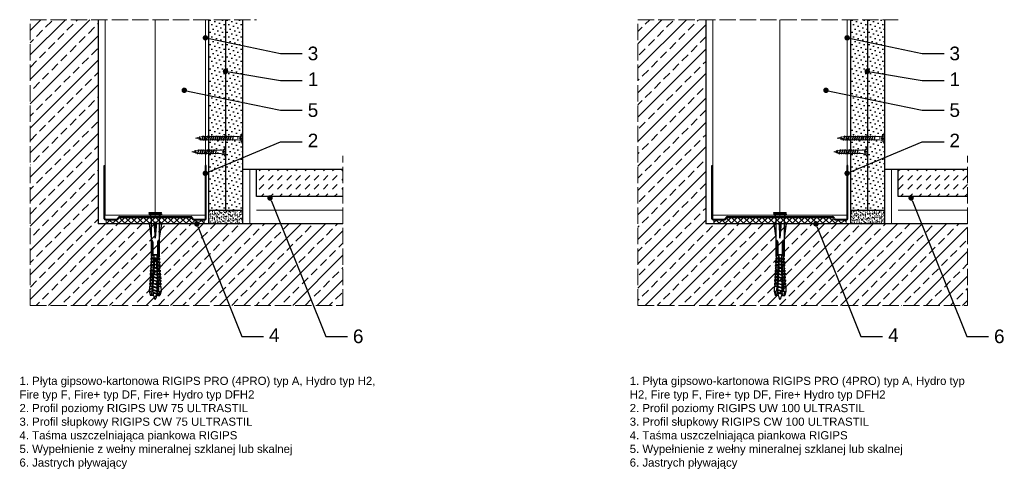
# Model space of a CAD drawing. Header units: millimetres. Extents: x 1170 to 2442, y 529 to 1564.
# Tile 2 of 3: x 1718 to 2442, y 529 to 859. Entities that reach past the tile are written whole.
import ezdxf
from ezdxf import colors
from ezdxf.entities.mleader import LeaderData, LeaderLine
from ezdxf.math import Vec2, Vec3

# ---------------------------------------------------------------- set-up
doc = ezdxf.new("R2010")
doc.units = ezdxf.units.MM
doc.linetypes.add('ACAD_ISO02W100', pattern=[15, 12, -3])
for name, color, linetype, lineweight in [('_ISOVER WELNA', 7, 'BATTING', 9), ('_RIGIPS AKCESORIA', 7, 'Continuous', 18), ('_RIGIPS G-K', 7, 'Continuous', 25), ('_RIGIPS PROFIL', 7, 'Continuous', 18), ('KRESKOWANIE', 7, 'Continuous', 9), ('OPISY', 7, 'Continuous', 9), ('PRZERYWANA', 7, 'ACAD_ISO02W100', 9)]:
    doc.layers.add(name, color=color, linetype=linetype, lineweight=lineweight)
doc.styles.get("Standard").update_dxf_attribs({"font": 'arial.ttf'})
doc.linetypes.add('BATTING', pattern='A,0.00254,-2.54,[134,ltypeshp.shx,S=2.54,R=0,X=-2.54,Y=0],-5.08,[134,ltypeshp.shx,S=2.54,R=180,X=2.54,Y=0],-2.54', length=10.16254)

# ---------------------------------------------------------------- blocks, each defined once
blk = doc.blocks.new('UW 75 ULTRASTIL')
h = blk.add_hatch()
h.set_pattern_fill('ANSI31', color=256, scale=0.5, style=0)
h.paths.add_polyline_path([(-11.93, 0.56), (-11.6, 1.24, -0.286951), (-10.7, 1.8), (10.18, 1.8), (41.3, 1.8, -0.286951), (42.2, 1.24), (42.53, 0.56, 0.286951), (43.43, 0), (52, 0, 0.414214), (52.8, 0.8), (52.8, 40), (52.25, 40), (52.25, 0.8, -0.414214), (52, 0.55), (43.77, 0.55, -0.286951), (42.87, 1.11), (42.54, 1.79, 0.286951), (41.64, 2.35), (-11.04, 2.35, 0.286951), (-11.94, 1.79), (-12.27, 1.11, -0.286951), (-13.17, 0.55), (-21.4, 0.55, -0.414214), (-21.65, 0.8), (-21.65, 40), (-22.2, 40), (-22.2, 0.8, 0.414214), (-21.4, 0), (-12.83, 0, 0.286951)])
for p, q in [((-22.2, 0.8), (-22.2, 40)), ((-22.2, 40), (-21.65, 40)), ((-21.65, 0.8), (-21.65, 40)), ((52.25, 0.8), (52.25, 40)), ((52.8, 40), (52.25, 40)), ((52.8, 0.8), (52.8, 40)), ((-21.4, 0.55), (-13.17, 0.55)), ((-21.4, 0), (-12.83, 0)), ((-12.27, 1.11), (-11.94, 1.79)), ((-11.93, 0.56), (-11.6, 1.24)), ((-11.04, 2.35), (41.64, 2.35)), ((-10.7, 1.8), (41.3, 1.8)), ((42.53, 0.56), (42.2, 1.24)), ((42.87, 1.11), (42.54, 1.79)), ((43.43, 0), (52, 0)), ((43.77, 0.55), (52, 0.55))]:
    blk.add_line(p, q)
for centre, radius, start, end in [((-21.4, 0.8), 0.8, 180, 270), ((-21.4, 0.8), 0.25, 180, 270), ((-13.17, 1.55), 1, 270, 334.04349), ((-12.83, 1), 1, 270, 334.04349), ((-11.04, 1.35), 1, 90, 154.04349), ((-10.7, 0.8), 1, 90, 154.04349), ((41.3, 0.8), 1, 25.95651, 90), ((41.64, 1.35), 1, 25.95651, 90), ((43.43, 1), 1, 205.95651, 270), ((43.77, 1.55), 1, 205.95651, 270), ((52, 0.8), 0.8, 270, 0), ((52, 0.8), 0.25, 270, 0)]:
    blk.add_arc(centre, radius, start, end)
blk = doc.blocks.new('UW 100 ULTRASTIL')
h = blk.add_hatch()
h.set_pattern_fill('ANSI31', color=256, scale=0.5, style=0)
h.paths.add_polyline_path([(166.82, 2.35), (89.14, 2.35, 0.286951), (88.24, 1.79), (87.91, 1.11, -0.286951), (87.01, 0.55), (78.78, 0.55, -0.414214), (78.53, 0.8), (78.53, 40), (77.98, 40), (77.98, 0.8, 0.414214), (78.78, 0), (87.35, 0, 0.286951), (88.25, 0.56), (88.58, 1.24, -0.286951), (89.48, 1.8), (166.48, 1.8, -0.286951), (167.38, 1.24), (167.71, 0.56, 0.286951), (168.61, 0), (177.18, 0, 0.414214), (177.98, 0.8), (177.98, 40), (177.43, 40), (177.43, 0.8, -0.414214), (177.18, 0.55), (168.95, 0.55, -0.286951), (168.05, 1.11), (167.72, 1.79, 0.286951)])
for p, q in [((77.98, 0.8), (77.98, 40)), ((77.98, 40), (78.53, 40)), ((78.53, 0.8), (78.53, 40)), ((177.43, 0.8), (177.43, 40)), ((177.98, 40), (177.43, 40)), ((177.98, 0.8), (177.98, 40)), ((78.78, 0.55), (87.01, 0.55)), ((78.78, 0), (87.35, 0)), ((87.91, 1.11), (88.24, 1.79)), ((88.25, 0.56), (88.58, 1.24)), ((89.14, 2.35), (166.82, 2.35)), ((89.48, 1.8), (166.48, 1.8)), ((167.71, 0.56), (167.38, 1.24)), ((168.05, 1.11), (167.72, 1.79)), ((168.61, 0), (177.18, 0)), ((168.95, 0.55), (177.18, 0.55))]:
    blk.add_line(p, q)
for centre, radius, start, end in [((78.78, 0.8), 0.8, 180, 270), ((78.78, 0.8), 0.25, 180, 270), ((87.01, 1.55), 1, 270, 334.04349), ((87.35, 1), 1, 270, 334.04349), ((89.14, 1.35), 1, 90, 154.04349), ((89.48, 0.8), 1, 90, 154.04349), ((166.48, 0.8), 1, 25.95651, 90), ((166.82, 1.35), 1, 25.95651, 90), ((168.61, 1), 1, 205.95651, 270), ((168.95, 1.55), 1, 205.95651, 270), ((177.18, 0.8), 0.8, 270, 0), ((177.18, 0.8), 0.25, 270, 0)]:
    blk.add_arc(centre, radius, start, end)
blk = doc.blocks.new('TN 25')
at = {"layer": '_RIGIPS AKCESORIA'}
for p, q in [((0, -0.84), (0, 7.16)), ((0, 7.16), (0.46, 7.16)), ((0.46, 4.78), (0, 4.78)), ((0, 3.5), (1.77, 3.5)), ((0, 2.83), (1.77, 2.83)), ((0.46, 1.64), (0, 1.64)), ((0.46, 7.16), (0.46, 4.78)), ((0.46, -0.84), (0.46, 1.64)), ((1.77, 3.5), (1.77, 4.2)), ((1.77, 2.83), (1.77, 2.18)), ((3.02, 4.46), (8.47, 4.46)), ((7.49, 2.01), (3.55, 2.01)), ((7.12, 4.46), (7.12, 3.18)), ((8.03, 2.01), (7.12, 4.46)), ((7.12, 3.18), (7.65, 1.53)), ((7.65, 1.53), (8.03, 2.01)), ((9.41, 2.01), (8.03, 2.01)), ((8.47, 4.46), (8.79, 5)), ((9.61, 1.51), (8.47, 4.46)), ((8.79, 5), (9.93, 2.01)), ((9, 4.46), (10.1, 4.46)), ((9.93, 2.01), (9.61, 1.51)), ((11.04, 2.01), (9.93, 2.01)), ((10.1, 4.46), (10.41, 5)), ((11.23, 1.51), (10.1, 4.46)), ((10.41, 5), (11.56, 2.01)), ((10.62, 4.46), (11.67, 4.46)), ((11.56, 2.01), (11.23, 1.51)), ((12.61, 2.01), (11.56, 2.01)), ((11.67, 4.46), (11.99, 5)), ((12.81, 1.51), (11.67, 4.46)), ((11.99, 5), (13.14, 2.01)), ((12.2, 4.46), (13.21, 4.46)), ((13.14, 2.01), (12.81, 1.51)), ((14.15, 2.01), (13.14, 2.01)), ((13.21, 4.46), (13.52, 5)), ((14.34, 1.51), (13.21, 4.46)), ((13.52, 5), (14.67, 2.01)), ((13.73, 4.46), (14.8, 4.46)), ((14.67, 2.01), (14.34, 1.51)), ((15.74, 2.01), (14.67, 2.01)), ((14.8, 4.46), (15.12, 5)), ((15.94, 1.51), (14.8, 4.46)), ((15.12, 5), (16.26, 2.01)), ((15.33, 4.46), (16.42, 4.46)), ((16.26, 2.01), (15.94, 1.51)), ((17.36, 2.01), (16.26, 2.01)), ((16.42, 4.46), (16.73, 5)), ((17.55, 1.51), (16.42, 4.46)), ((16.73, 5), (17.88, 2.01)), ((16.94, 4.46), (17.99, 4.46)), ((17.88, 2.01), (17.55, 1.51)), ((18.93, 2.01), (17.88, 2.01)), ((17.99, 4.46), (18.31, 5)), ((19.13, 1.51), (17.99, 4.46)), ((18.31, 5), (19.45, 2.01)), ((18.52, 4.46), (19.68, 4.46)), ((19.45, 2.01), (19.13, 1.51)), ((19.45, 2.01), (20.62, 2.01)), ((19.68, 4.46), (20, 5)), ((20.82, 1.51), (19.68, 4.46)), ((20, 5), (21.14, 2.01)), ((20.21, 4.46), (20.7, 4.46)), ((20.7, 4.46), (22.28, 3.98)), ((21.14, 2.01), (20.82, 1.51)), ((21.14, 2.01), (21.81, 2.12)), ((21.85, 1.83), (21.67, 3.28)), ((21.67, 3.28), (22.14, 2.4)), ((22.14, 2.4), (21.85, 1.83)), ((22.7, 2.36), (22.14, 2.4)), ((22.28, 3.98), (22.56, 4.37)), ((22.7, 2.36), (22.28, 3.98)), ((22.56, 4.37), (23.03, 2.71)), ((23.03, 2.71), (22.7, 2.36)), ((22.71, 3.85), (25, 3.24)), ((25, 3.24), (23.03, 2.71)), ((0, -0.84), (0.46, -0.84))]:
    blk.add_line(p, q, dxfattribs=at)
for centre, major_axis, ratio, start_param, end_param in [((3.09, 7.67), (0.17, 3.2), 0.826134, 1.773653, 3.180586), ((-0.04, 0.9), (0, 3.93), 0.848176, -0.720942, -0.151112), ((3.37, -1.57), (0.28, 3.57), 0.832181, 0.035984, 1.430787), ((-2.73, 15.91), (0, 14.76), 0.848176, 3.399396, 3.475072), ((0.59, 4.62), (0, 2.81), 0.848176, 3.475072, 3.862535), ((1.66, 3.18), (0, 0.895), 0.848176, -1.552777, -0.720942), ((1.66, 3.18), (0, 0.895), 0.848176, 3.862535, 4.730408)]:
    blk.add_ellipse(centre, major_axis=major_axis, ratio=ratio, start_param=start_param, end_param=end_param, dxfattribs=at)
blk = doc.blocks.new('TN 35')
at = {"layer": '_RIGIPS AKCESORIA'}
for p, q in [((0, -0.84), (0, 7.16)), ((0, 7.16), (0.46, 7.16)), ((0.46, 4.78), (0, 4.78)), ((0, 3.5), (1.77, 3.5)), ((0, 2.83), (1.77, 2.83)), ((0.46, 1.64), (0, 1.64)), ((0.46, 7.16), (0.46, 4.78)), ((0.46, -0.84), (0.46, 1.64)), ((1.77, 3.5), (1.77, 4.2)), ((1.77, 2.83), (1.77, 2.18)), ((3.02, 4.46), (8.47, 4.46)), ((7.49, 2.01), (3.55, 2.01)), ((7.12, 4.46), (7.12, 3.18)), ((8.03, 2.01), (7.12, 4.46)), ((7.12, 3.18), (7.65, 1.53)), ((7.65, 1.53), (8.03, 2.01)), ((9.41, 2.01), (8.03, 2.01)), ((8.47, 4.46), (8.79, 5)), ((9.61, 1.51), (8.47, 4.46)), ((8.79, 5), (9.93, 2.01)), ((9, 4.46), (10.1, 4.46)), ((9.93, 2.01), (9.61, 1.51)), ((11.04, 2.01), (9.93, 2.01)), ((10.1, 4.46), (10.41, 5)), ((11.23, 1.51), (10.1, 4.46)), ((10.41, 5), (11.56, 2.01)), ((10.62, 4.46), (11.67, 4.46)), ((11.56, 2.01), (11.23, 1.51)), ((12.61, 2.01), (11.56, 2.01)), ((11.67, 4.46), (11.99, 5)), ((12.81, 1.51), (11.67, 4.46)), ((11.99, 5), (13.14, 2.01)), ((12.2, 4.46), (13.21, 4.46)), ((13.14, 2.01), (12.81, 1.51)), ((14.15, 2.01), (13.14, 2.01)), ((13.21, 4.46), (13.52, 5)), ((14.34, 1.51), (13.21, 4.46)), ((13.52, 5), (14.67, 2.01)), ((13.73, 4.46), (14.8, 4.46)), ((14.67, 2.01), (14.34, 1.51)), ((15.74, 2.01), (14.67, 2.01)), ((14.8, 4.46), (15.12, 5)), ((15.94, 1.51), (14.8, 4.46)), ((15.12, 5), (16.26, 2.01)), ((15.33, 4.46), (16.42, 4.46)), ((16.26, 2.01), (15.94, 1.51)), ((17.36, 2.01), (16.26, 2.01)), ((16.42, 4.46), (16.73, 5)), ((17.55, 1.51), (16.42, 4.46)), ((16.73, 5), (17.88, 2.01)), ((16.94, 4.46), (17.99, 4.46)), ((17.88, 2.01), (17.55, 1.51)), ((18.93, 2.01), (17.84, 2.01)), ((17.99, 4.46), (18.31, 5)), ((19.13, 1.51), (17.99, 4.46)), ((18.31, 5), (19.45, 2.01)), ((18.52, 4.46), (19.57, 4.46)), ((19.45, 2.01), (19.13, 1.51)), ((20.51, 2.01), (19.41, 2.01)), ((19.57, 4.46), (19.88, 5)), ((20.7, 1.51), (19.57, 4.46)), ((19.88, 5), (21.03, 2.01)), ((20.09, 4.46), (21.14, 4.46)), ((21.03, 2.01), (20.7, 1.51)), ((22.08, 2.01), (20.99, 2.01)), ((21.14, 4.46), (21.46, 5)), ((22.28, 1.51), (21.14, 4.46)), ((21.46, 5), (22.6, 2.01)), ((21.67, 4.46), (22.72, 4.46)), ((22.6, 2.01), (22.28, 1.51)), ((23.66, 2.01), (22.56, 2.01)), ((22.72, 4.46), (23.03, 5)), ((23.85, 1.51), (22.72, 4.46)), ((23.03, 5), (24.18, 2.01)), ((23.24, 4.46), (24.29, 4.46)), ((24.18, 2.01), (23.85, 1.51)), ((25.23, 2.01), (24.14, 2.01)), ((24.29, 4.46), (24.61, 5)), ((25.43, 1.51), (24.29, 4.46)), ((24.61, 5), (25.75, 2.01)), ((24.81, 4.46), (25.87, 4.46)), ((25.75, 2.01), (25.43, 1.51)), ((26.81, 2.01), (25.71, 2.01)), ((25.87, 4.46), (26.18, 5)), ((27, 1.51), (25.87, 4.46)), ((26.18, 5), (27.33, 2.01)), ((26.39, 4.46), (27.44, 4.46)), ((27.33, 2.01), (27, 1.51)), ((28.38, 2.01), (27.33, 2.01)), ((27.44, 4.46), (27.76, 5)), ((28.58, 1.51), (27.44, 4.46)), ((27.76, 5), (28.9, 2.01)), ((27.96, 4.46), (29.13, 4.46)), ((28.9, 2.01), (28.58, 1.51)), ((28.9, 2.01), (30.07, 2.01)), ((29.13, 4.46), (29.45, 5)), ((30.27, 1.51), (29.13, 4.46)), ((29.45, 5), (30.59, 2.01)), ((29.65, 4.46), (30.15, 4.46)), ((30.15, 4.46), (31.73, 3.98)), ((30.59, 2.01), (30.27, 1.51)), ((30.59, 2.01), (31.26, 2.12)), ((31.3, 1.83), (31.12, 3.28)), ((31.12, 3.28), (31.59, 2.4)), ((31.59, 2.4), (31.3, 1.83)), ((32.15, 2.36), (31.59, 2.4)), ((31.73, 3.98), (32.01, 4.37)), ((32.15, 2.36), (31.73, 3.98)), ((32.01, 4.37), (32.48, 2.71)), ((32.48, 2.71), (32.15, 2.36)), ((32.16, 3.85), (35, 3.24)), ((35, 3.24), (32.48, 2.71)), ((0, -0.84), (0.46, -0.84))]:
    blk.add_line(p, q, dxfattribs=at)
for centre, major_axis, ratio, start_param, end_param in [((3.09, 7.67), (0.17, 3.2), 0.826134, 1.773653, 3.180586), ((-0.04, 0.9), (0, 3.93), 0.848176, -0.720942, -0.151112), ((3.37, -1.57), (0.28, 3.57), 0.832181, 0.035984, 1.430787), ((-2.73, 15.91), (0, 14.76), 0.848176, 3.399396, 3.475072), ((0.59, 4.62), (0, 2.81), 0.848176, 3.475072, 3.862535), ((1.66, 3.18), (0, 0.895), 0.848176, -1.552777, -0.720942), ((1.66, 3.18), (0, 0.895), 0.848176, 3.862535, 4.730408)]:
    blk.add_ellipse(centre, major_axis=major_axis, ratio=ratio, start_param=start_param, end_param=end_param, dxfattribs=at)
blk = doc.blocks.new('kolek rozprezny komplet 60')
for p, q in [((390.66, 217.01), (390.76, 218.91)), ((393.75, 218.75), (390.71, 217.96)), ((393.81, 219.85), (390.76, 218.91)), ((392.67, 216.95), (393.04, 217.45)), ((393.07, 216.95), (393.04, 217.45)), ((393.68, 217.35), (393.81, 219.85)), ((417.38, 216.11), (393.68, 217.35)), ((420.47, 216.55), (393.71, 217.95)), ((397.41, 219.66), (393.81, 219.85)), ((394.67, 216.95), (394.92, 217.29)), ((395.07, 216.95), (395.05, 217.28)), ((397.31, 217.76), (397.41, 219.66)), ((397.67, 217.14), (397.71, 217.74)), ((399, 219.58), (397.82, 218.98)), ((398.47, 217.1), (398.5, 217.7)), ((398.9, 217.68), (399, 219.58)), ((399.8, 219.54), (399, 219.58)), ((399.7, 217.64), (399.8, 219.54)), ((400.07, 217.02), (400.1, 217.62)), ((401.4, 219.45), (400.22, 218.85)), ((400.87, 216.98), (400.9, 217.58)), ((401.3, 217.56), (401.4, 219.45)), ((402.2, 219.41), (401.4, 219.45)), ((402.1, 217.51), (402.2, 219.41)), ((402.47, 216.89), (402.5, 217.49)), ((403.8, 219.33), (402.61, 218.72)), ((403.27, 216.85), (403.3, 217.45)), ((403.7, 217.43), (403.8, 219.33)), ((404.6, 219.29), (403.8, 219.33)), ((404.5, 217.39), (404.6, 219.29)), ((404.86, 216.77), (404.9, 217.37)), ((406.19, 219.2), (405.01, 218.6)), ((405.66, 216.73), (405.69, 217.32)), ((406.09, 217.3), (406.19, 219.2)), ((406.99, 219.16), (406.19, 219.2)), ((406.89, 217.26), (406.99, 219.16)), ((407.26, 216.64), (407.29, 217.24)), ((408.59, 219.08), (407.41, 218.47)), ((408.49, 217.18), (408.59, 219.08)), ((409.39, 219.03), (408.59, 219.08)), ((409.29, 217.14), (409.39, 219.03)), ((410.99, 218.95), (409.8, 218.35)), ((410.89, 217.05), (410.99, 218.95)), ((412.59, 218.87), (411.4, 218.26)), ((412.49, 216.97), (412.59, 218.87)), ((413.38, 218.82), (412.59, 218.87)), ((413.28, 216.93), (413.38, 218.82)), ((414.98, 218.74), (413.8, 218.14)), ((414.88, 216.84), (414.98, 218.74)), ((415.78, 218.7), (414.98, 218.74)), ((415.68, 216.8), (415.78, 218.7)), ((417.38, 218.62), (416.2, 218.01)), ((417.28, 216.72), (417.38, 218.62)), ((418.18, 218.57), (417.38, 218.62)), ((418.08, 216.68), (418.18, 218.57)), ((419.78, 218.49), (418.59, 217.89)), ((419.68, 216.59), (419.78, 218.49)), ((431.37, 217.95), (419.75, 217.95)), ((448.67, 218.45), (419.77, 218.45)), ((443.47, 219.95), (432.8, 218.45)), ((443.47, 218.45), (443.47, 219.95)), ((443.47, 219.95), (444.34, 218.45)), ((450.17, 219.95), (448.67, 218.45)), ((448.67, 218.45), (448.67, 212.45)), ((450.17, 219.95), (450.17, 210.95)), ((450.67, 219.95), (450.17, 219.95)), ((450.67, 219.95), (450.67, 210.95)), ((450.67, 219.35), (451.17, 219.95)), ((451.17, 219.95), (451.67, 219.95)), ((451.17, 219.95), (451.17, 210.95)), ((451.67, 219.95), (451.67, 210.95)), ((393.15, 216.88), (390.66, 217.01)), ((393.15, 214.02), (390.66, 213.89)), ((390.66, 213.89), (390.76, 211.99)), ((393.75, 212.15), (390.71, 212.94)), ((393.81, 211.05), (390.76, 211.99)), ((391.67, 216.95), (392.67, 216.95)), ((392.67, 216.95), (391.67, 213.95)), ((391.67, 213.95), (391.71, 213.45)), ((391.71, 213.45), (392.07, 213.95)), ((392.67, 216.95), (392.07, 213.95)), ((393.07, 216.95), (392.07, 213.95)), ((392.07, 213.95), (393.67, 213.95)), ((393.07, 216.95), (394.67, 216.95)), ((394.67, 216.95), (393.67, 213.95)), ((393.67, 213.95), (393.7, 213.55)), ((417.38, 214.79), (393.68, 213.55)), ((393.68, 213.55), (393.81, 211.05)), ((420.47, 214.35), (393.71, 212.95)), ((393.78, 213.55), (394.07, 213.95)), ((397.41, 211.24), (393.81, 211.05)), ((394.67, 216.95), (394.07, 213.95)), ((395.07, 216.95), (394.07, 213.95)), ((394.07, 213.95), (396.07, 213.95)), ((395.07, 216.95), (397.07, 216.95)), ((397.07, 216.95), (396.07, 213.95)), ((396.07, 213.95), (396.09, 213.67)), ((396.28, 213.68), (396.47, 213.95)), ((397.07, 216.95), (396.47, 213.95)), ((397.47, 216.95), (396.47, 213.95)), ((396.47, 213.95), (398.47, 213.95)), ((397.07, 216.95), (397.23, 217.17)), ((397.31, 213.14), (397.41, 211.24)), ((397.47, 216.95), (397.46, 217.16)), ((397.47, 216.95), (399.47, 216.95)), ((397.67, 213.76), (397.71, 213.16)), ((399, 211.32), (397.82, 211.93)), ((399.47, 216.95), (398.47, 213.95)), ((398.47, 213.95), (398.48, 213.8)), ((398.47, 213.8), (398.5, 213.2)), ((398.77, 213.81), (398.87, 213.95)), ((399.47, 216.95), (398.87, 213.95)), ((399.87, 216.95), (398.87, 213.95)), ((398.87, 213.95), (400.87, 213.95)), ((398.9, 213.22), (399, 211.32)), ((399.8, 211.36), (399, 211.32)), ((399.47, 216.95), (399.55, 217.05)), ((399.7, 213.26), (399.8, 211.36)), ((399.87, 216.95), (399.87, 217.03)), ((399.87, 216.95), (401.38, 216.95)), ((400.07, 213.88), (400.1, 213.28)), ((401.4, 211.45), (400.22, 212.05)), ((401.87, 216.92), (400.87, 213.95)), ((400.87, 213.95), (400.88, 213.92)), ((400.87, 213.92), (400.9, 213.32)), ((401.87, 216.92), (401.27, 213.95)), ((402.26, 216.9), (401.27, 213.95)), ((401.27, 213.95), (401.38, 213.95)), ((401.27, 213.94), (401.27, 213.95)), ((401.3, 213.35), (401.4, 211.45)), ((402.2, 211.49), (401.4, 211.45)), ((402.1, 213.39), (402.2, 211.49)), ((402.47, 214.01), (402.5, 213.41)), ((403.8, 211.57), (402.61, 212.18)), ((403.27, 214.05), (403.3, 213.45)), ((404.22, 216.8), (403.31, 214.05)), ((404.24, 216.8), (403.7, 214.07)), ((403.7, 213.47), (403.8, 211.57)), ((404.62, 216.78), (403.72, 214.07)), ((404.6, 211.62), (403.8, 211.57)), ((404.5, 213.51), (404.6, 211.62)), ((404.86, 214.13), (404.9, 213.53)), ((406.19, 211.7), (405.01, 212.3)), ((405.66, 214.17), (405.69, 213.58)), ((406.58, 216.68), (405.75, 214.18)), ((406.09, 213.6), (406.19, 211.7)), ((406.62, 216.68), (406.12, 214.2)), ((406.98, 216.66), (406.16, 214.2)), ((406.99, 211.74), (406.19, 211.7)), ((406.89, 213.64), (406.99, 211.74)), ((407.26, 214.26), (407.29, 213.66)), ((408.59, 211.82), (407.41, 212.43)), ((408.06, 216.6), (408.09, 217.2)), ((408.06, 214.3), (408.09, 213.7)), ((408.94, 216.55), (408.19, 214.31)), ((408.49, 213.72), (408.59, 211.82)), ((408.99, 216.55), (408.55, 214.33)), ((409.39, 211.87), (408.59, 211.82)), ((409.34, 216.53), (408.6, 214.33)), ((409.29, 213.76), (409.39, 211.87)), ((409.66, 216.52), (409.69, 217.12)), ((409.66, 214.38), (409.69, 213.79)), ((410.99, 211.95), (409.8, 212.55)), ((410.46, 216.47), (410.49, 217.07)), ((410.46, 214.43), (410.49, 213.83)), ((411.3, 216.43), (410.64, 214.44)), ((410.89, 213.85), (410.99, 211.95)), ((411.37, 216.43), (410.98, 214.45)), ((411.69, 216.41), (411.04, 214.46)), ((412.59, 212.03), (411.4, 212.64)), ((412.05, 216.39), (412.09, 216.99)), ((412.05, 214.51), (412.09, 213.91)), ((412.49, 213.93), (412.59, 212.03)), ((413.38, 212.08), (412.59, 212.03)), ((412.85, 216.35), (412.89, 216.95)), ((412.85, 214.55), (412.89, 213.95)), ((413.66, 216.31), (413.08, 214.56)), ((413.28, 213.97), (413.38, 212.08)), ((413.75, 216.3), (413.4, 214.58)), ((414.05, 216.29), (413.49, 214.58)), ((414.98, 212.16), (413.8, 212.76)), ((414.45, 216.27), (414.48, 216.86)), ((414.45, 214.64), (414.48, 214.04)), ((414.88, 214.06), (414.98, 212.16)), ((415.78, 212.2), (414.98, 212.16)), ((415.25, 216.22), (415.28, 216.82)), ((415.25, 214.68), (415.28, 214.08)), ((416.02, 216.18), (415.52, 214.69)), ((415.68, 214.1), (415.78, 212.2)), ((416.12, 216.18), (415.83, 214.71)), ((416.41, 216.16), (415.93, 214.71)), ((417.38, 212.29), (416.2, 212.89)), ((417.28, 214.18), (417.38, 212.29)), ((418.18, 212.33), (417.38, 212.29)), ((418.22, 215.58), (418.01, 214.95)), ((418.08, 214.22), (418.18, 212.33)), ((419.78, 212.41), (418.59, 213.01)), ((419.68, 214.31), (419.78, 212.41)), ((430.17, 217.15), (419.71, 217.15)), ((430.17, 213.75), (419.71, 213.75)), ((431.37, 212.95), (419.75, 212.95)), ((448.67, 212.45), (419.77, 212.45)), ((420.47, 217.15), (420.47, 213.75)), ((420.67, 217.15), (420.67, 213.75)), ((420.87, 217.15), (420.87, 213.75)), ((444.34, 216.37), (432.8, 215.45)), ((432.8, 215.45), (443.47, 215.45)), ((444.34, 214.53), (432.8, 215.45)), ((443.47, 210.95), (432.8, 212.45)), ((444.34, 216.37), (443.47, 215.45)), ((444.34, 214.53), (443.47, 215.45)), ((443.47, 212.45), (443.47, 210.95)), ((443.47, 210.95), (444.34, 212.45)), ((444.34, 214.53), (444.34, 216.37)), ((448.67, 216.95), (448.67, 213.95)), ((450.17, 210.95), (448.67, 212.45)), ((450.67, 210.95), (450.17, 210.95)), ((450.67, 211.55), (451.17, 210.95)), ((451.17, 210.95), (451.67, 210.95))]:
    blk.add_line(p, q)
for centre, radius, start, end in [((393.65, 216.85), 0.5, 87, 177), ((397.68, 219.24), 0.3, 177, 297), ((400.08, 219.12), 0.3, 177, 297), ((402.48, 218.99), 0.3, 177, 297), ((404.87, 218.87), 0.3, 177, 297), ((407.27, 218.74), 0.3, 177, 297), ((409.67, 218.61), 0.3, 177, 297), ((411.27, 218.53), 0.3, 177, 297), ((413.66, 218.41), 0.3, 177, 297), ((416.06, 218.28), 0.3, 177, 297), ((418.46, 218.15), 0.3, 177, 297), ((422.67, 216.95), 1, 90, 168.46304), ((430.17, 218.45), 1.3, 270, 0), ((393.41, 206.24), 10.85, 99.20383, 121.90826), ((393.41, 224.66), 10.85, 238.09174, 260.79617), ((393.65, 214.05), 0.5, 183, 273), ((397.68, 211.66), 0.3, 63, 183), ((400.08, 211.78), 0.3, 63, 183), ((402.48, 211.91), 0.3, 63, 183), ((404.87, 212.03), 0.3, 63, 183), ((407.27, 212.16), 0.3, 63, 183), ((409.67, 212.29), 0.3, 63, 183), ((411.27, 212.37), 0.3, 63, 183), ((413.66, 212.5), 0.3, 63, 183), ((416.06, 212.62), 0.3, 63, 183), ((417.55, 215.45), 0.682, 255.86037, 104.13858), ((418.46, 212.75), 0.3, 63, 183), ((422.67, 213.95), 1, 191.53696, 270), ((430.17, 212.45), 1.3, 0, 90)]:
    blk.add_arc(centre, radius, start, end)
blk = doc.blocks.new('_Dot')
at = {"color": 0, "linetype": 'ByBlock', "lineweight": -2}
blk.add_line((-0.5, 0), (-1, 0), dxfattribs=at)
at = {"color": 0, "linetype": 'ByBlock', "const_width": 0.5}
blk.add_lwpolyline([(-0.25, 0, 1), (0.25, 0, 1)], format="xyb", close=True, dxfattribs=at)

msp = doc.modelspace()

# ---------------------------------------------------------------- hatches: boundary and pattern name
at = {"layer": '_RIGIPS G-K'}
h = msp.add_hatch(dxfattribs=at)
h.set_pattern_fill('DOTS', color=256, scale=2, angle=45, style=0)
h.set_pattern_definition([(45, (206.5695, -724.665), (-1.122532, 3.367596), [0, -3.175])])
h.paths.add_polyline_path([(1869.34, 859.46), (1856.84, 859.46), (1856.84, 719.46), (1869.34, 719.46)])
h = msp.add_hatch(dxfattribs=at)
h.set_pattern_fill('DOTS', color=256, scale=2, angle=45, style=0)
h.set_pattern_definition([(45, (219.0695, -724.665), (-1.122532, 3.367596), [0, -3.175])])
h.paths.add_polyline_path([(1881.84, 859.46), (1869.34, 859.46), (1869.34, 719.46), (1881.84, 719.46)])
h = msp.add_hatch(dxfattribs=at)
h.set_pattern_fill('DOTS', color=256, scale=2, angle=45, style=0)
h.set_pattern_definition([(45, (678.5, -724.665), (-1.122532, 3.367596), [0, -3.175])])
h.paths.add_polyline_path([(2341.27, 859.46), (2328.77, 859.46), (2328.77, 719.46), (2341.27, 719.46)])
h = msp.add_hatch(dxfattribs=at)
h.set_pattern_fill('DOTS', color=256, scale=2, angle=45, style=0)
h.set_pattern_definition([(45, (691, -724.665), (-1.122532, 3.367596), [0, -3.175])])
h.paths.add_polyline_path([(2353.77, 859.46), (2341.27, 859.46), (2341.27, 719.46), (2353.77, 719.46)])
h = msp.add_hatch(dxfattribs=at)
h.set_pattern_fill('AR-SAND', color=256, scale=0.05, style=0)
h.set_pattern_definition([(37.5, (-131.9305, -416.604), (-0.0800016, 2.4470662), [0, -1.9304, 0, -2.159, 0, -2.06375]), (7.5, (-131.9305, -416.604), (2.2476164, 3.5841255), [0, -1.0414, 0, -1.7399, 0, -0.66675]), (327.5, (-133.4926, -416.604), (3.9549619, 0.007186), [0, -0.635, 0, -2.286, 0, -2.9845]), (317.5, (-133.4926, -416.604), (3.8177823, 1.1146466), [0, -0.3175, 0, -1.4986, 0, -1.7145])])
h.paths.add_polyline_path([(1881.84, 719.46), (1856.84, 719.46), (1856.84, 709.46), (1881.84, 709.46)])
h = msp.add_hatch(dxfattribs=at)
h.set_pattern_fill('AR-SAND', color=256, scale=0.05, style=0)
h.set_pattern_definition([(37.5, (1.5, -416.604), (-0.0800016, 2.4470662), [0, -1.9304, 0, -2.159, 0, -2.06375]), (7.5, (1.5, -416.604), (2.2476164, 3.5841255), [0, -1.0414, 0, -1.7399, 0, -0.66675]), (327.5, (-0.062, -416.604), (3.9549619, 0.007186), [0, -0.635, 0, -2.286, 0, -2.9845]), (317.5, (-0.062, -416.604), (3.8177823, 1.1146466), [0, -0.3175, 0, -1.4986, 0, -1.7145])])
h.paths.add_polyline_path([(2353.77, 719.46), (2328.77, 719.46), (2328.77, 709.46), (2353.77, 709.46)])
at = {"layer": 'KRESKOWANIE'}
h = msp.add_hatch(dxfattribs=at)
h.set_pattern_fill('ANSI33', color=256, scale=2, style=0)
h.set_pattern_definition([(45, (-133.43, -396.604), (-8.980256, 8.980256), []), (45, (-124.45, -396.604), (-8.980256, 8.980256), [6.35, -3.175])])
h.paths.add_polyline_path([(1955.34, 709.46), (1775.34, 709.46), (1775.34, 859.46), (1725.34, 859.46), (1725.34, 649.46), (1955.34, 649.46)])
h = msp.add_hatch(dxfattribs=at)
h.set_pattern_fill('ANSI33', color=256, scale=2, style=0)
h.set_pattern_definition([(45, (0, -396.604), (-8.980256, 8.980256), []), (45, (8.98, -396.604), (-8.980256, 8.980256), [6.35, -3.175])])
h.paths.add_polyline_path([(2414.77, 709.46), (2222.27, 709.46), (2222.27, 859.46), (2172.27, 859.46), (2172.27, 649.46), (2414.77, 649.46)])
h = msp.add_hatch(dxfattribs=at)
h.set_pattern_fill('DASH', color=256, scale=1.5, angle=45, style=0)
h.set_pattern_definition([(45, (-133.4305, -396.604), (4e-16, 6.735192), [4.7625, -4.7625])])
h.paths.add_polyline_path([(1955.34, 749.46), (1891.84, 749.46), (1891.84, 729.46), (1955.34, 729.46)])
h = msp.add_hatch(dxfattribs=at)
h.set_pattern_fill('DASH', color=256, scale=1.5, angle=45, style=0)
h.set_pattern_definition([(45, (0, -396.604), (4e-16, 6.735192), [4.7625, -4.7625])])
h.paths.add_polyline_path([(2414.77, 749.46), (2363.77, 749.46), (2363.77, 729.46), (2414.77, 729.46)])
h = msp.add_hatch(dxfattribs=at)
h.set_pattern_fill('ANSI37', color=256, angle=90, style=0)
h.set_pattern_definition([(135, (-133.4305, -724.665), (-2.245064, -2.245064), []), (225, (-133.4305, -724.665), (2.245064, -2.245064), [])])
h.paths.add_polyline_path([(1853.44, 712.46), (1845.47, 712.46, -0.286951), (1844.57, 713.03), (1844.24, 713.7, 0.286951), (1843.34, 714.26), (1791.35, 714.26, 0.286951), (1790.45, 713.7), (1790.12, 713.03, -0.286951), (1789.22, 712.46), (1781.24, 712.46), (1781.24, 709.46), (1853.44, 709.46)])
h = msp.add_hatch(dxfattribs=at)
h.set_pattern_fill('ANSI37', color=256, angle=90, style=0)
h.set_pattern_definition([(135, (326, -724.665), (-2.245064, -2.245064), []), (225, (326, -724.665), (2.245064, -2.245064), [])])
h.paths.add_polyline_path([(2316.5, 713.03), (2316.17, 713.7, 0.286951), (2315.27, 714.26), (2238.28, 714.26, 0.286951), (2237.38, 713.7), (2237.05, 713.03, -0.286951), (2236.15, 712.46), (2228.17, 712.46), (2228.17, 709.46), (2325.37, 709.46), (2325.37, 712.46), (2317.4, 712.46, -0.286951)])

# ---------------------------------------------------------------- linework, layer by layer
for p, q in [((1775.34, 859.46), (1775.34, 709.46)), ((2222.27, 859.46), (2222.27, 709.46)), ((1955.34, 749.46), (1881.84, 749.46)), ((1891.84, 729.46), (1891.84, 749.46)), ((2414.77, 749.46), (2353.77, 749.46)), ((2363.77, 729.46), (2363.77, 749.46)), ((1955.34, 729.46), (1891.84, 729.46)), ((2414.77, 729.46), (2363.77, 729.46)), ((1955.34, 709.46), (1775.34, 709.46)), ((2414.77, 709.46), (2222.27, 709.46))]:
    msp.add_line(p, q)
at = {"layer": '_ISOVER WELNA', "ltscale": 3.6}
msp.add_line((1817.34, 859.46), (1817.34, 714.81), dxfattribs=at)
at = {"layer": '_ISOVER WELNA', "ltscale": 4.8}
msp.add_line((2276.77, 859.46), (2276.77, 714.81), dxfattribs=at)
at = {"layer": '_ISOVER WELNA', "ltscale": 0.49}
for p, q in [((1886.84, 749.46), (1886.84, 709.46)), ((2358.77, 749.46), (2358.77, 709.46))]:
    msp.add_line(p, q, dxfattribs=at)
at = {"layer": '_ISOVER WELNA', "ltscale": 0.95}
for p, q in [((1891.84, 719.46), (1955.34, 719.46)), ((2363.77, 719.46), (2414.77, 719.46))]:
    msp.add_line(p, q, dxfattribs=at)
at = {"layer": '_RIGIPS G-K'}
for p, q in [((1856.84, 709.46), (1856.84, 859.46)), ((1869.34, 719.46), (1869.34, 859.46)), ((1881.84, 709.46), (1881.84, 859.46)), ((2328.77, 709.46), (2328.77, 859.46)), ((2341.27, 719.46), (2341.27, 859.46)), ((2353.77, 709.46), (2353.77, 859.46)), ((1856.84, 719.46), (1881.84, 719.46)), ((2328.77, 719.46), (2353.77, 719.46)), ((1855.34, 709.46), (1842.84, 709.46))]:
    msp.add_line(p, q, dxfattribs=at)
at = {"layer": '_RIGIPS PROFIL', "lineweight": 9}
for p, q in [((1780.44, 859.46), (1780.44, 715.81)), ((1854.24, 859.46), (1854.24, 715.81)), ((2227.37, 859.46), (2227.37, 715.81)), ((2326.17, 859.46), (2326.17, 715.81)), ((1854.24, 715.81), (1780.44, 715.81)), ((2326.17, 715.81), (2227.37, 715.81))]:
    msp.add_line(p, q, dxfattribs=at)
at = {"layer": 'KRESKOWANIE'}
for p, q in [((1781.24, 712.46), (1781.24, 709.46)), ((1853.44, 712.46), (1853.44, 709.46)), ((2228.17, 712.46), (2228.17, 709.46)), ((2325.37, 712.46), (2325.37, 709.46))]:
    msp.add_line(p, q, dxfattribs=at)
at = {"layer": 'PRZERYWANA'}
for p, q in [((1725.34, 859.46), (1891.84, 859.46)), ((1725.34, 649.46), (1725.34, 859.46)), ((2172.27, 859.46), (2363.77, 859.46)), ((2172.27, 649.46), (2172.27, 859.46)), ((1955.34, 649.46), (1955.34, 759.46)), ((2414.77, 649.46), (2414.77, 759.46)), ((1725.34, 649.46), (1955.34, 649.46)), ((2172.27, 649.46), (2414.77, 649.46))]:
    msp.add_line(p, q, dxfattribs=at)

# ---------------------------------------------------------------- block references
for name, p in [('UW 75 ULTRASTIL', (1802.04, 712.46)), ('UW 100 ULTRASTIL', (2148.8, 712.46))]:
    msp.add_blockref(name, p)
at = {"rotation": 90}
for p in [(2032.79, 266.14), (2492.23, 266.14)]:
    msp.add_blockref('kolek rozprezny komplet 60', p, dxfattribs=at)
at = {"layer": '_RIGIPS AKCESORIA', "xscale": -1}
for name, p in [('TN 35', (1881.84, 769.22)), ('TN 35', (2353.77, 769.22)), ('TN 25', (1869.34, 759.22)), ('TN 25', (2341.27, 759.22))]:
    msp.add_blockref(name, p, dxfattribs=at)

# ---------------------------------------------------------------- texts
at = {"char_height": 6, "attachment_point": 1}
for s, insert, width in [('1. Płyta gipsowo-kartonowa RIGIPS PRO (4PRO) typ A, Hydro typ H2, Fire typ F, Fire+ typ DF, Fire+ Hydro typ DFH2\\P2. Profil poziomy RIGIPS UW 75 ULTRASTIL\\P3. Profil słupkowy RIGIPS CW 75 ULTRASTIL\\P4. Taśma uszczelniająca piankowa RIGIPS\\P5. Wypełnienie z wełny mineralnej szklanej lub skalnej\\P6. Jastrych pływający', (1717.5, 597.14), 261.6078), ('1. Płyta gipsowo-kartonowa RIGIPS PRO (4PRO) typ A, Hydro typ H2, Fire typ F, Fire+ typ DF, Fire+ Hydro typ DFH2\\P2. Profil poziomy RIGIPS UW 100 ULTRASTIL\\P3. Profil słupkowy RIGIPS CW 100 ULTRASTIL\\P4. Taśma uszczelniająca piankowa RIGIPS\\P5. Wypełnienie z wełny mineralnej szklanej lub skalnej\\P6. Jastrych pływający', (2166.28, 597.14), 260.4429)]:
    msp.add_mtext(s, dxfattribs=dict(at, insert=insert, width=width))

# ---------------------------------------------------------------- leaders
at = {"layer": 'OPISY'}
ml = msp.add_multileader_mtext('Standard', dxfattribs=at)
ml.set_content('3', color=256)
ml.set_leader_properties()
ml.set_arrow_properties(name='DOT')
ml.build(insert=Vec2(0, 0))
ctx = ml.context
ctx.base_point, ctx.char_height, ctx.landing_gap_size, ctx.plane_origin = Vec3(1925.48, 834.62), 10, 4, Vec3(1732.89, 978.28)
notes = []
notes.append((ctx, [(0, (1, 1, 0), (1909.48, 834.62), (1, 0), 16, [(0, [(1854.24, 846.15)], 0, [])])]))
ctx.mtext.insert, ctx.mtext.flow_direction = Vec3(1929.48, 839.71), 5
ml = msp.add_multileader_mtext('Standard', dxfattribs=at)
ml.set_content('3', color=256)
ml.set_leader_properties()
ml.set_arrow_properties(name='DOT')
ml.build(insert=Vec2(0, 0))
ctx = ml.context
ctx.base_point, ctx.char_height, ctx.landing_gap_size, ctx.plane_origin = Vec3(2397.41, 834.62), 10, 4, Vec3(2204.83, 978.28)
notes.append((ctx, [(0, (1, 1, 0), (2381.41, 834.62), (1, 0), 16, [(0, [(2326.17, 846.15)], 0, [])])]))
ctx.mtext.insert, ctx.mtext.flow_direction = Vec3(2401.41, 839.71), 5
ml = msp.add_multileader_mtext('Standard', dxfattribs=at)
ml.set_content('1', color=256)
ml.set_leader_properties()
ml.set_arrow_properties(name='DOT')
ml.build(insert=Vec2(0, 0))
ctx = ml.context
ctx.base_point, ctx.char_height, ctx.landing_gap_size, ctx.plane_origin = Vec3(1925.48, 814.68), 10, 4, Vec3(1732.89, 958.34)
notes.append((ctx, [(0, (1, 1, 0), (1909.48, 814.68), (1, 0), 16, [(0, [(1869.02, 821.54)], 0, [])])]))
ctx.mtext.insert, ctx.mtext.flow_direction = Vec3(1929.48, 820.68), 5
ml = msp.add_multileader_mtext('Standard', dxfattribs=at)
ml.set_content('1', color=256)
ml.set_leader_properties()
ml.set_arrow_properties(name='DOT')
ml.build(insert=Vec2(0, 0))
ctx = ml.context
ctx.base_point, ctx.char_height, ctx.landing_gap_size, ctx.plane_origin = Vec3(2397.41, 814.68), 10, 4, Vec3(2204.83, 958.34)
notes.append((ctx, [(0, (1, 1, 0), (2381.41, 814.68), (1, 0), 16, [(0, [(2340.95, 821.54)], 0, [])])]))
ctx.mtext.insert, ctx.mtext.flow_direction = Vec3(2401.41, 820.68), 5
ml = msp.add_multileader_mtext('Standard', dxfattribs=at)
ml.set_content('5', color=256)
ml.set_leader_properties()
ml.set_arrow_properties(name='DOT')
ml.build(insert=Vec2(0, 0))
ctx = ml.context
ctx.base_point, ctx.char_height, ctx.landing_gap_size, ctx.plane_origin = Vec3(1925.48, 792.98), 10, 4, Vec3(1732.89, 936.64)
notes.append((ctx, [(0, (1, 1, 0), (1909.48, 792.98), (1, 0), 16, [(0, [(1838.67, 807.61)], 0, [])])]))
ctx.mtext.insert, ctx.mtext.flow_direction = Vec3(1929.48, 798.07), 5
ml = msp.add_multileader_mtext('Standard', dxfattribs=at)
ml.set_content('5', color=256)
ml.set_leader_properties()
ml.set_arrow_properties(name='DOT')
ml.build(insert=Vec2(0, 0))
ctx = ml.context
ctx.base_point, ctx.char_height, ctx.landing_gap_size, ctx.plane_origin = Vec3(2397.41, 792.98), 10, 4, Vec3(2204.83, 936.64)
notes.append((ctx, [(0, (1, 1, 0), (2381.41, 792.98), (1, 0), 16, [(0, [(2310.6, 807.61)], 0, [])])]))
ctx.mtext.insert, ctx.mtext.flow_direction = Vec3(2401.41, 798.07), 5
ml = msp.add_multileader_mtext('Standard', dxfattribs=at)
ml.set_content('2', color=256)
ml.set_leader_properties()
ml.set_arrow_properties(name='DOT')
ml.build(insert=Vec2(0, 0))
ctx = ml.context
ctx.base_point, ctx.char_height, ctx.landing_gap_size, ctx.plane_origin = Vec3(1925.48, 769.72), 10, 4, Vec3(1732.89, 913.38)
notes.append((ctx, [(0, (1, 1, 0), (1909.48, 769.72), (1, 0), 16, [(0, [(1854.23, 746.6)], 0, [])])]))
ctx.mtext.insert, ctx.mtext.flow_direction = Vec3(1929.48, 775.72), 5
ml = msp.add_multileader_mtext('Standard', dxfattribs=at)
ml.set_content('2', color=256)
ml.set_leader_properties()
ml.set_arrow_properties(name='DOT')
ml.build(insert=Vec2(0, 0))
ctx = ml.context
ctx.base_point, ctx.char_height, ctx.landing_gap_size, ctx.plane_origin = Vec3(2397.41, 769.72), 10, 4, Vec3(2204.83, 913.38)
notes.append((ctx, [(0, (1, 1, 0), (2381.41, 769.72), (1, 0), 16, [(0, [(2326.16, 746.6)], 0, [])])]))
ctx.mtext.insert, ctx.mtext.flow_direction = Vec3(2401.41, 775.72), 5
ml = msp.add_multileader_mtext('Standard', dxfattribs=at)
ml.set_content('6', color=256)
ml.set_leader_properties()
ml.set_arrow_properties(name='DOT')
ml.build(insert=Vec2(0, 0))
ctx = ml.context
ctx.base_point, ctx.char_height, ctx.landing_gap_size, ctx.plane_origin = Vec3(1958.7, 626.77), 10, 4, Vec3(1766.11, 770.43)
notes.append((ctx, [(0, (1, 1, 0), (1942.7, 626.77), (1, 0), 16, [(0, [(1901.74, 728.53)], 0, [])])]))
ctx.mtext.insert, ctx.mtext.flow_direction = Vec3(1962.7, 631.85), 5
ml = msp.add_multileader_mtext('Standard', dxfattribs=at)
ml.set_content('6', color=256)
ml.set_leader_properties()
ml.set_arrow_properties(name='DOT')
ml.build(insert=Vec2(0, 0))
ctx = ml.context
ctx.base_point, ctx.char_height, ctx.landing_gap_size, ctx.plane_origin = Vec3(2430.18, 626.77), 10, 4, Vec3(2237.59, 770.43)
notes.append((ctx, [(0, (1, 1, 0), (2414.18, 626.77), (1, 0), 16, [(0, [(2373.22, 728.53)], 0, [])])]))
ctx.mtext.insert, ctx.mtext.flow_direction = Vec3(2434.18, 631.85), 5
ml = msp.add_multileader_mtext('Standard', dxfattribs=at)
ml.set_content('4', color=256)
ml.set_leader_properties()
ml.set_arrow_properties(name='DOT')
ml.build(insert=Vec2(0, 0))
ctx = ml.context
ctx.base_point, ctx.char_height, ctx.landing_gap_size, ctx.plane_origin = Vec3(1896.96, 626.77), 10, 4, Vec3(1704.37, 770.43)
notes.append((ctx, [(0, (1, 1, 0), (1880.96, 626.77), (1, 0), 16, [(0, [(1847.92, 709.46)], 0, [])])]))
ctx.mtext.insert, ctx.mtext.flow_direction = Vec3(1900.96, 632.77), 5
ml = msp.add_multileader_mtext('Standard', dxfattribs=at)
ml.set_content('4', color=256)
ml.set_leader_properties()
ml.set_arrow_properties(name='DOT')
ml.build(insert=Vec2(0, 0))
ctx = ml.context
ctx.base_point, ctx.char_height, ctx.landing_gap_size, ctx.plane_origin = Vec3(2352.29, 626.77), 10, 4, Vec3(2159.7, 770.43)
notes.append((ctx, [(0, (1, 1, 0), (2336.29, 626.77), (1, 0), 16, [(0, [(2303.25, 709.46)], 0, [])])]))
ctx.mtext.insert, ctx.mtext.flow_direction = Vec3(2356.29, 632.77), 5
for ctx, leaders in notes:
    for number, flags, end, landing, length, lines in leaders:
        leader = LeaderData()
        leader.index, (leader.has_last_leader_line, leader.has_dogleg_vector, leader.attachment_direction) = number, flags
        leader.last_leader_point, leader.dogleg_vector, leader.dogleg_length = Vec3(end), Vec3(landing), length
        for number, points, colour, breaks in lines:
            line = LeaderLine()
            line.index, line.vertices, line.color, line.breaks = number, Vec3.list(points), colors.encode_raw_color(colour), breaks
            leader.lines.append(line)
        ctx.leaders.append(leader)

doc.saveas('drawing.dxf')
